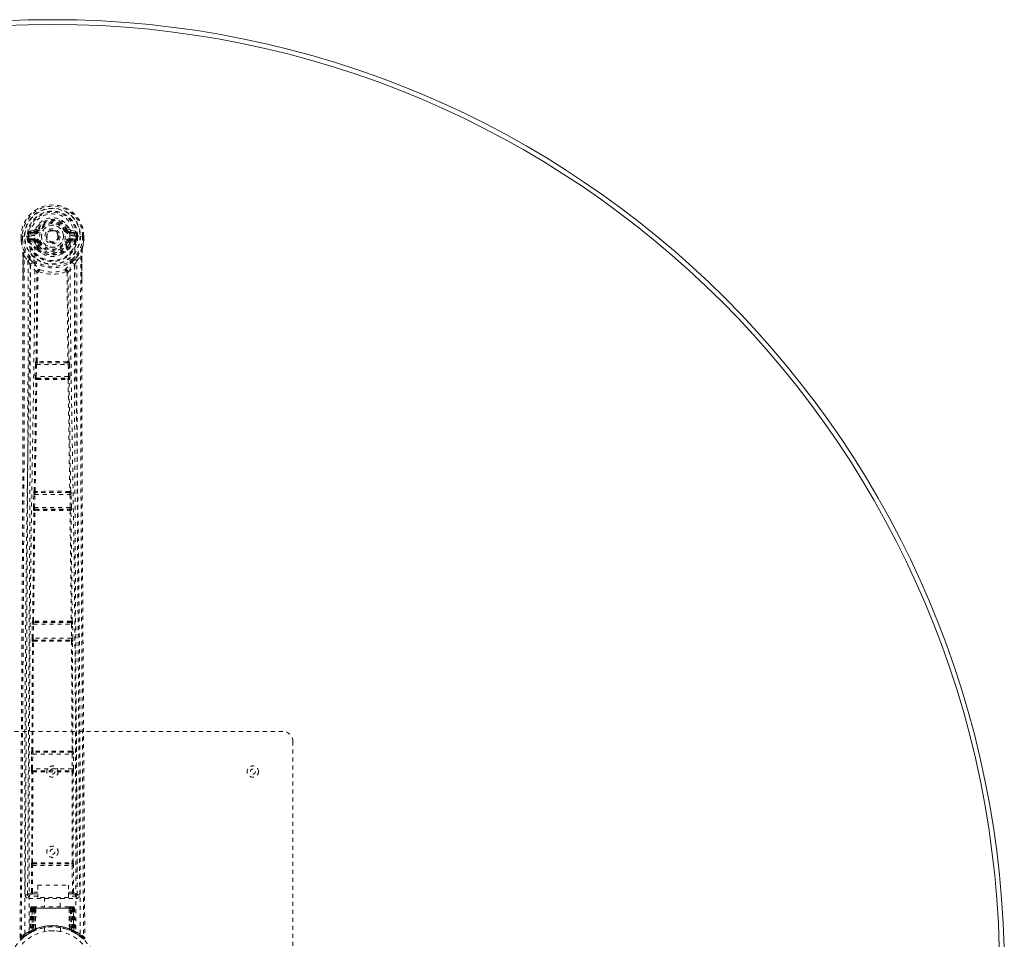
# Model space of a CAD drawing. Header units: inches. Extents: x 39.5 to 87, y 25 to 72.5.
# Tile 6 of 6: x 62.5 to 87, y 49.5 to 72.5. Entities that reach past the tile are written whole.
import ezdxf

# ---------------------------------------------------------------- set-up
doc = ezdxf.new("R2010")
doc.units = ezdxf.units.IN
doc.header["$MEASUREMENT"] = 0
doc.linetypes.add('SLD-Dashed', pattern=[0.075, 0.05, -0.025])
doc.linetypes.add('SLD-Solid', pattern=[0])

msp = doc.modelspace()

# ---------------------------------------------------------------- linework, layer by layer
at = {"color": 7, "linetype": 'SLD-Dashed', "lineweight": 0}
for p, q in [((62.816, 67.213), (62.697, 67.19)), ((62.727, 67.154), (62.844, 67.174)), ((62.727, 67.154), (62.727, 67.124)), ((62.844, 67.154), (62.727, 67.154)), ((62.844, 67.124), (62.727, 67.124)), ((62.844, 67.174), (62.844, 67.154)), ((62.844, 67.124), (62.844, 67.154)), ((62.904, 67.217), (62.926, 67.208)), ((63.429, 67.072), (63.429, 67.063)), ((63.619, 67.208), (63.641, 67.217)), ((63.696, 67.24), (63.641, 67.217)), ((63.641, 67.217), (63.645, 67.211)), ((63.701, 67.174), (63.818, 67.154)), ((63.701, 67.174), (63.701, 67.154)), ((63.818, 67.154), (63.701, 67.154)), ((63.701, 67.124), (63.701, 67.154)), ((63.818, 67.124), (63.701, 67.124)), ((63.848, 67.19), (63.729, 67.213)), ((63.818, 67.124), (63.818, 67.154)), ((62.493, 67.067), (62.494, 66.989)), ((62.497, 67.067), (62.493, 67.067)), ((62.494, 67.067), (62.495, 66.988)), ((62.494, 66.989), (62.494, 66.989)), ((62.495, 66.942), (62.495, 66.938)), ((62.55, 67.067), (62.497, 67.067)), ((62.523, 67.067), (62.523, 66.99)), ((62.573, 67.067), (62.55, 67.067)), ((62.719, 67.067), (62.573, 67.067)), ((62.645, 66.994), (62.644, 67.067)), ((62.674, 66.995), (62.645, 66.993)), ((62.645, 66.993), (62.645, 66.994)), ((62.679, 67.067), (62.674, 67.067)), ((62.674, 67.067), (62.674, 66.996)), ((62.674, 66.995), (62.68, 66.975)), ((62.68, 66.99), (62.679, 67.067)), ((62.68, 66.975), (62.68, 66.99)), ((62.686, 66.953), (62.689, 66.949)), ((62.689, 66.949), (62.698, 66.939)), ((62.814, 66.917), (62.698, 66.939)), ((62.715, 67.002), (62.715, 66.972)), ((62.715, 67.002), (62.844, 67.002)), ((62.844, 66.947), (62.715, 66.972)), ((62.715, 66.972), (62.844, 66.972)), ((62.719, 67.067), (62.719, 67.067)), ((62.844, 67.002), (62.844, 66.972)), ((62.844, 66.947), (62.844, 66.972)), ((62.899, 66.906), (62.887, 66.925)), ((62.926, 66.917), (62.899, 66.906)), ((62.899, 66.906), (62.94, 66.819)), ((63.429, 67.063), (63.428, 67.048)), ((63.606, 66.819), (63.646, 66.906)), ((63.646, 66.906), (63.619, 66.917)), ((63.659, 66.802), (63.703, 66.895)), ((63.701, 67.002), (63.701, 66.972)), ((63.701, 67.002), (63.83, 67.002)), ((63.83, 66.972), (63.701, 66.947)), ((63.701, 66.947), (63.701, 66.972)), ((63.701, 66.972), (63.83, 66.972)), ((63.731, 66.917), (63.847, 66.939)), ((63.826, 67.067), (63.827, 67.067)), ((63.827, 67.067), (63.995, 67.067)), ((63.83, 66.972), (63.83, 67.002)), ((63.857, 66.949), (63.847, 66.939)), ((63.847, 66.939), (63.847, 66.939)), ((63.847, 66.939), (63.847, 66.938)), ((63.857, 66.949), (63.859, 66.953)), ((63.857, 66.949), (63.857, 66.949)), ((63.865, 66.99), (63.866, 67.067)), ((63.871, 66.994), (63.865, 66.975)), ((63.865, 66.975), (63.865, 66.99)), ((63.866, 67.067), (63.871, 67.067)), ((63.866, 67.067), (63.866, 67.067)), ((63.871, 66.994), (63.867, 66.968)), ((63.871, 66.996), (63.871, 67.067)), ((63.901, 66.993), (63.871, 66.995)), ((63.901, 67.067), (63.901, 66.994)), ((63.901, 66.994), (63.901, 66.993)), ((63.995, 67.067), (64.048, 67.067)), ((64.022, 66.99), (64.023, 67.067)), ((64.052, 67.067), (64.048, 67.067)), ((64.05, 66.988), (64.051, 67.067)), ((64.051, 66.942), (64.051, 66.938)), ((64.052, 67.067), (64.052, 66.989)), ((64.052, 66.989), (64.052, 66.989)), ((62.525, 66.765), (62.522, 66.783)), ((62.886, 66.764), (62.886, 66.802)), ((62.903, 66.72), (62.891, 66.74)), ((62.909, 66.805), (62.909, 66.767)), ((63.636, 66.767), (63.636, 66.805)), ((63.654, 66.74), (63.642, 66.72)), ((63.659, 66.764), (63.659, 66.802)), ((62.537, 65.962), (62.536, 66.569)), ((62.566, 66.568), (62.662, 66.453)), ((63.883, 66.453), (63.979, 66.568)), ((64.009, 66.569), (64.009, 65.995)), ((62.865, 63.938), (62.885, 66.158)), ((62.881, 66.175), (62.881, 66.175)), ((62.888, 63.94), (62.908, 66.16)), ((62.908, 66.161), (62.908, 66.16)), ((63.637, 66.16), (63.637, 66.161)), ((63.637, 66.16), (63.657, 63.94)), ((63.68, 63.938), (63.66, 66.158)), ((63.664, 66.175), (63.664, 66.175)), ((62.848, 63.862), (62.849, 63.89)), ((62.861, 63.937), (62.865, 63.938)), ((62.891, 63.906), (62.895, 63.907)), ((63.655, 63.906), (62.891, 63.906)), ((63.65, 63.935), (63.651, 63.935)), ((63.65, 63.907), (63.655, 63.906)), ((63.684, 63.937), (63.68, 63.938)), ((63.697, 63.862), (63.696, 63.89)), ((62.84, 63.567), (62.848, 63.862)), ((62.869, 63.566), (62.877, 63.861)), ((62.877, 63.861), (63.668, 63.861)), ((63.668, 63.861), (63.676, 63.566)), ((63.705, 63.567), (63.697, 63.862)), ((62.859, 63.488), (62.848, 63.492)), ((63.676, 63.566), (62.869, 63.566)), ((62.889, 63.518), (62.878, 63.521)), ((62.878, 63.521), (63.667, 63.521)), ((63.667, 63.521), (63.656, 63.518)), ((63.658, 63.495), (63.658, 63.495)), ((63.686, 63.488), (63.697, 63.492)), ((62.816, 60.703), (62.818, 60.704)), ((63.729, 60.703), (63.727, 60.704)), ((62.799, 60.301), (62.806, 60.628)), ((62.828, 60.3), (62.836, 60.627)), ((62.836, 60.627), (63.709, 60.627)), ((62.846, 60.672), (62.848, 60.673)), ((63.7, 60.672), (62.846, 60.672)), ((63.697, 60.673), (63.7, 60.672)), ((63.709, 60.627), (63.717, 60.3)), ((63.746, 60.301), (63.739, 60.628)), ((62.779, 57.466), (62.811, 60.223)), ((62.801, 57.467), (62.834, 60.224)), ((62.811, 60.223), (62.805, 60.226)), ((63.717, 60.3), (62.828, 60.3)), ((62.841, 60.252), (62.835, 60.255)), ((62.835, 60.255), (63.711, 60.255)), ((63.711, 60.255), (63.704, 60.252)), ((63.711, 60.224), (63.744, 57.467)), ((63.734, 60.223), (63.74, 60.226)), ((63.766, 57.466), (63.734, 60.223)), ((62.764, 57.038), (62.769, 57.39)), ((62.778, 57.465), (62.779, 57.466)), ((62.794, 57.037), (62.799, 57.39)), ((62.799, 57.39), (63.746, 57.39)), ((62.808, 57.435), (62.809, 57.436)), ((63.738, 57.435), (62.808, 57.435)), ((62.813, 57.436), (62.814, 57.436)), ((63.732, 57.436), (63.732, 57.436)), ((63.736, 57.436), (63.738, 57.435)), ((63.746, 57.39), (63.751, 57.037)), ((63.767, 57.465), (63.766, 57.466)), ((63.781, 57.038), (63.776, 57.39)), ((63.751, 57.037), (62.794, 57.037)), ((62.76, 54.225), (62.775, 56.96)), ((62.775, 56.96), (62.77, 56.963)), ((62.782, 54.226), (62.797, 56.962)), ((62.805, 56.99), (62.8, 56.992)), ((62.8, 56.992), (63.745, 56.992)), ((62.809, 56.99), (62.808, 56.99)), ((63.737, 56.99), (63.736, 56.99)), ((63.745, 56.992), (63.74, 56.99)), ((63.748, 56.962), (63.763, 54.226)), ((63.77, 56.96), (63.775, 56.963)), ((63.785, 54.225), (63.77, 56.96)), ((57.523, 54.714), (69.023, 54.714)), ((69.273, 54.464), (69.273, 42.964)), ((62.748, 53.778), (62.75, 54.149)), ((62.758, 54.224), (62.76, 54.225)), ((62.777, 53.778), (62.78, 54.149)), ((62.78, 54.149), (63.765, 54.149)), ((62.788, 54.194), (62.79, 54.195)), ((63.757, 54.194), (62.788, 54.194)), ((62.794, 54.195), (62.794, 54.195)), ((63.751, 54.195), (63.751, 54.195)), ((63.755, 54.195), (63.757, 54.194)), ((63.765, 54.149), (63.768, 53.778)), ((63.787, 54.224), (63.785, 54.225)), ((63.797, 53.778), (63.795, 54.149)), ((62.759, 53.702), (62.755, 53.704)), ((62.757, 51.445), (62.759, 53.702)), ((63.768, 53.778), (62.777, 53.778)), ((62.778, 51.446), (62.78, 53.703)), ((62.788, 53.731), (62.784, 53.733)), ((62.784, 53.733), (63.761, 53.733)), ((62.792, 53.731), (62.792, 53.731)), ((63.753, 53.731), (63.753, 53.731)), ((63.761, 53.733), (63.757, 53.731)), ((63.765, 53.703), (63.767, 51.446)), ((63.787, 53.702), (63.79, 53.704)), ((63.788, 51.445), (63.787, 53.702)), ((62.746, 50.71), (62.748, 51.37)), ((62.756, 51.445), (62.757, 51.445)), ((62.776, 50.71), (62.777, 51.37)), ((62.777, 51.37), (63.768, 51.37)), ((62.785, 51.415), (62.786, 51.415)), ((62.785, 51.415), (63.76, 51.415)), ((63.759, 51.415), (63.76, 51.415)), ((63.768, 51.37), (63.769, 50.71)), ((63.789, 51.445), (63.788, 51.445)), ((63.799, 50.71), (63.797, 51.37)), ((62.905, 50.885), (63.674, 50.885)), ((62.905, 50.571), (62.905, 50.885)), ((63.674, 50.885), (63.674, 50.571)), ((62.592, 50.638), (62.652, 50.638)), ((62.652, 50.642), (62.652, 50.64)), ((62.652, 50.638), (62.654, 50.627)), ((62.653, 50.637), (62.654, 50.627)), ((62.774, 50.665), (62.905, 50.665)), ((62.905, 50.71), (62.776, 50.71)), ((63.674, 50.71), (63.769, 50.71)), ((63.674, 50.665), (63.771, 50.665)), ((63.891, 50.627), (63.893, 50.638)), ((63.891, 50.627), (63.892, 50.637)), ((63.893, 50.64), (63.893, 50.642)), ((63.893, 50.638), (63.953, 50.638)), ((62.682, 50.608), (62.682, 50.548)), ((62.905, 50.608), (62.682, 50.608)), ((62.682, 50.548), (63.863, 50.548)), ((63.674, 50.571), (62.905, 50.571)), ((63.078, 50.571), (63.078, 50.339)), ((63.468, 50.339), (63.468, 50.571)), ((63.863, 50.608), (63.674, 50.608)), ((63.863, 50.548), (63.863, 50.608)), ((62.726, 50.31), (62.705, 49.704)), ((62.739, 50.31), (62.718, 49.712)), ((62.739, 50.31), (62.726, 50.31)), ((62.726, 50.31), (62.765, 50.31)), ((62.758, 50.313), (62.737, 49.719)), ((62.758, 50.31), (62.737, 49.723)), ((62.824, 50.31), (62.758, 50.31)), ((62.764, 49.752), (62.765, 50.31)), ((62.765, 50.31), (63.78, 50.31)), ((62.779, 50.339), (62.769, 50.339)), ((62.778, 50.31), (62.778, 49.759)), ((63.767, 50.31), (62.778, 50.31)), ((62.842, 50.339), (62.787, 50.339)), ((62.797, 50.31), (62.796, 49.767)), ((62.797, 50.31), (63.748, 50.31)), ((62.805, 49.758), (62.824, 50.31)), ((62.826, 50.31), (62.807, 49.759)), ((62.824, 50.31), (62.826, 50.31)), ((62.848, 49.785), (62.853, 50.31)), ((62.856, 50.31), (62.851, 49.788)), ((62.856, 50.31), (62.853, 50.31)), ((62.863, 50.339), (62.856, 50.339)), ((63.689, 50.31), (62.856, 50.31)), ((63.682, 50.339), (62.863, 50.339)), ((63.69, 50.339), (63.683, 50.339)), ((63.694, 49.788), (63.689, 50.31)), ((63.692, 50.31), (63.689, 50.31)), ((63.692, 50.31), (63.697, 49.785)), ((63.758, 50.339), (63.703, 50.339)), ((63.738, 49.759), (63.719, 50.31)), ((63.719, 50.31), (63.721, 50.31)), ((63.721, 50.31), (63.74, 49.758)), ((63.788, 50.31), (63.721, 50.31)), ((63.748, 50.339), (63.755, 50.339)), ((63.749, 49.767), (63.748, 50.31)), ((63.776, 50.339), (63.766, 50.339)), ((63.767, 50.31), (63.767, 49.759)), ((63.767, 50.31), (63.806, 50.31)), ((63.78, 50.31), (63.781, 49.752)), ((63.808, 49.719), (63.787, 50.313)), ((63.788, 50.31), (63.808, 49.723)), ((63.806, 50.31), (63.827, 49.712)), ((63.819, 50.31), (63.806, 50.31)), ((63.819, 50.31), (63.841, 49.704)), ((62.619, 49.632), (62.516, 49.549)), ((62.604, 49.622), (62.623, 49.637)), ((62.729, 49.7), (62.626, 49.637)), ((62.69, 49.679), (62.703, 49.687)), ((62.705, 49.704), (62.718, 49.712)), ((62.722, 49.697), (62.788, 49.732)), ((62.737, 49.723), (62.805, 49.758)), ((62.777, 49.726), (62.764, 49.752)), ((62.788, 49.732), (62.79, 49.732)), ((62.792, 49.733), (62.79, 49.733)), ((62.808, 49.741), (62.796, 49.767)), ((62.807, 49.759), (62.805, 49.758)), ((62.837, 49.752), (62.807, 49.738)), ((62.848, 49.785), (62.851, 49.788)), ((63.073, 49.821), (63.073, 49.724)), ((63.473, 49.724), (63.473, 49.821)), ((63.69, 49.761), (63.696, 49.759)), ((63.694, 49.788), (63.697, 49.785)), ((63.749, 49.767), (63.737, 49.741)), ((63.74, 49.758), (63.738, 49.759)), ((63.74, 49.758), (63.808, 49.723)), ((63.753, 49.733), (63.755, 49.733)), ((63.755, 49.732), (63.757, 49.732)), ((63.757, 49.732), (63.823, 49.697)), ((63.766, 49.727), (63.768, 49.726)), ((63.827, 49.712), (63.841, 49.704)), ((63.836, 49.691), (63.849, 49.683)), ((63.842, 49.687), (63.855, 49.679)), ((62.466, 49.572), (62.495, 49.571))]:
    msp.add_line(p, q, dxfattribs=at)
at = {"color": 7, "linetype": 'SLD-Dashed', "lineweight": 0, "flags": 128}
for points in [[(63.71, 67.084), (63.703, 67.164), (63.678, 67.241), (63.637, 67.312), (63.582, 67.373), (63.515, 67.422), (63.439, 67.459), (63.357, 67.481), (63.273, 67.488), (63.188, 67.481), (63.106, 67.459), (63.03, 67.422), (62.963, 67.373), (62.908, 67.312), (62.867, 67.241), (62.842, 67.164), (62.836, 67.084)], [(62.727, 67.124), (62.704, 67.128), (62.684, 67.141)], [(62.693, 49.721), (62.691, 52.159), (62.696, 54.595), (62.711, 57.03), (62.739, 59.462), (62.768, 61.372), (62.8, 63.279), (62.826, 65.183), (62.836, 67.084)], [(62.953, 67.196), (62.948, 67.199), (62.943, 67.201), (62.938, 67.203), (62.934, 67.205), (62.931, 67.206), (62.928, 67.207), (62.927, 67.208), (62.926, 67.208)], [(63.592, 67.196), (63.597, 67.199), (63.602, 67.201), (63.607, 67.203), (63.611, 67.205), (63.614, 67.206), (63.617, 67.207), (63.619, 67.208), (63.619, 67.208)], [(63.71, 67.084), (63.719, 65.149), (63.746, 63.21), (63.778, 61.268), (63.808, 59.323), (63.831, 57.377), (63.849, 54.827), (63.854, 52.275), (63.852, 49.721)], [(63.861, 67.141), (63.841, 67.128), (63.818, 67.124)], [(62.493, 67.067), (62.493, 67.067), (62.494, 67.067), (62.496, 67.067), (62.5, 67.067), (62.504, 67.067), (62.51, 67.067), (62.516, 67.067), (62.523, 67.067)], [(62.523, 66.99), (62.517, 66.989), (62.511, 66.989), (62.505, 66.989), (62.5, 66.989), (62.497, 66.989), (62.494, 66.989), (62.493, 66.989), (62.494, 66.989)], [(62.523, 66.989), (62.522, 66.985), (62.513, 66.973), (62.512, 66.969), (62.511, 66.964), (62.51, 66.959), (62.509, 66.958), (62.508, 66.956), (62.504, 66.955), (62.501, 66.954), (62.5, 66.953), (62.499, 66.952), (62.498, 66.948), (62.497, 66.939), (62.497, 66.937), (62.496, 66.937), (62.495, 66.937), (62.495, 66.938)], [(62.495, 66.942), (62.507, 66.854), (62.522, 66.783)], [(62.495, 66.938), (62.508, 66.846), (62.524, 66.772)], [(62.584, 49.666), (62.582, 52.108), (62.586, 54.55), (62.6, 56.99), (62.626, 59.429), (62.653, 61.342), (62.683, 63.254), (62.709, 65.162), (62.719, 67.067)], [(62.674, 66.994), (62.674, 66.995), (62.674, 66.995)], [(62.68, 66.99), (62.696, 66.999), (62.715, 67.002)], [(62.842, 66.895), (62.828, 66.912), (62.814, 66.917)], [(62.886, 66.802), (62.863, 66.844), (62.842, 66.895)], [(62.953, 66.929), (62.948, 66.926), (62.943, 66.924), (62.938, 66.922), (62.934, 66.921), (62.931, 66.919), (62.928, 66.918), (62.927, 66.917), (62.926, 66.917)], [(63.592, 66.929), (63.597, 66.926), (63.602, 66.924), (63.607, 66.922), (63.611, 66.921), (63.614, 66.919), (63.617, 66.918), (63.619, 66.917), (63.619, 66.917)], [(63.703, 66.895), (63.717, 66.912), (63.731, 66.917)], [(63.961, 49.666), (63.963, 52.108), (63.959, 54.55), (63.945, 56.991), (63.919, 59.429), (63.892, 61.342), (63.862, 63.254), (63.836, 65.162), (63.826, 67.067)], [(63.83, 67.002), (63.849, 66.999), (63.865, 66.99)], [(63.871, 66.995), (63.871, 66.995), (63.871, 66.994)], [(64.021, 66.772), (64.037, 66.846), (64.05, 66.938)], [(64.022, 66.99), (64.028, 66.989), (64.034, 66.989), (64.04, 66.989), (64.045, 66.989), (64.048, 66.989), (64.051, 66.989), (64.052, 66.989), (64.052, 66.989)], [(64.05, 66.938), (64.05, 66.937), (64.049, 66.936), (64.048, 66.937), (64.048, 66.938), (64.047, 66.947), (64.046, 66.951), (64.045, 66.952), (64.044, 66.953), (64.04, 66.954), (64.039, 66.955), (64.037, 66.956), (64.036, 66.958), (64.035, 66.965), (64.034, 66.969), (64.032, 66.973), (64.026, 66.981), (64.023, 66.985), (64.022, 66.989)], [(64.023, 67.067), (64.029, 67.067), (64.035, 67.067), (64.041, 67.067), (64.045, 67.067), (64.049, 67.067), (64.051, 67.067), (64.052, 67.067), (64.052, 67.067)], [(64.051, 66.942), (64.038, 66.854), (64.023, 66.783)], [(62.522, 66.783), (62.522, 66.777), (62.524, 66.772)], [(62.705, 66.494), (62.604, 66.617), (62.524, 66.772)], [(62.891, 66.74), (62.89, 66.74), (62.886, 66.764)], [(62.903, 66.72), (62.98, 66.654), (63.034, 66.625)], [(63.512, 66.625), (63.565, 66.654), (63.642, 66.72)], [(63.659, 66.764), (63.655, 66.74), (63.654, 66.74)], [(64.021, 66.772), (63.941, 66.617), (63.84, 66.494)], [(64.017, 66.739), (64.012, 66.685), (64.009, 66.569)], [(64.023, 66.783), (64.019, 66.763), (64.017, 66.739)], [(64.021, 66.772), (64.023, 66.777), (64.023, 66.783)], [(62.495, 49.571), (62.501, 50.507), (62.507, 51.479), (62.513, 52.487), (62.518, 53.256), (62.519, 53.358), (62.519, 53.461), (62.52, 53.563), (62.521, 53.667), (62.521, 53.77), (62.522, 53.894), (62.524, 54.261), (62.526, 54.596), (62.528, 54.9), (62.53, 55.171), (62.533, 55.679), (62.536, 56.123), (62.54, 56.781), (62.543, 57.38), (62.546, 57.922), (62.55, 58.53), (62.553, 59.15), (62.559, 60.348), (62.564, 61.624), (62.568, 62.856), (62.57, 64.097), (62.569, 65.347), (62.566, 66.568)], [(62.536, 66.569), (62.536, 66.569), (62.537, 66.569), (62.54, 66.569), (62.543, 66.569), (62.548, 66.569), (62.553, 66.568), (62.559, 66.568), (62.566, 66.568)], [(62.538, 66.569), (62.539, 66.291), (62.54, 66.051), (62.54, 65.961)], [(62.662, 66.453), (62.664, 65.695), (62.664, 64.901), (62.663, 64.071), (62.662, 63.204), (62.659, 62.353), (62.656, 61.636), (62.653, 60.95), (62.65, 60.215), (62.646, 59.429), (62.644, 59.187), (62.643, 58.942), (62.641, 58.692), (62.64, 58.474), (62.639, 58.297), (62.638, 58.112), (62.637, 57.918), (62.636, 57.715), (62.633, 57.306), (62.63, 56.865), (62.627, 56.394), (62.627, 56.301), (62.627, 56.278), (62.627, 56.261), (62.627, 56.238), (62.626, 56.208), (62.626, 56.173), (62.626, 56.131), (62.625, 55.985), (62.624, 55.791), (62.622, 55.591), (62.621, 55.356), (62.619, 55.088), (62.619, 54.974), (62.618, 54.854), (62.617, 54.729), (62.616, 54.599), (62.616, 54.516), (62.615, 54.436), (62.61, 53.601), (62.605, 52.797), (62.6, 52.035), (62.596, 51.315), (62.592, 50.638)], [(62.722, 66.342), (62.719, 62.416), (62.7, 58.491), (62.676, 54.564), (62.652, 50.638)], [(62.881, 66.175), (62.796, 66.254), (62.722, 66.342)], [(62.8, 66.406), (62.809, 66.397), (62.815, 66.391)], [(63.664, 66.175), (63.749, 66.254), (63.823, 66.342)], [(63.745, 66.406), (63.736, 66.397), (63.73, 66.391)], [(63.893, 50.638), (63.869, 54.564), (63.845, 58.491), (63.826, 62.416), (63.823, 66.342)], [(63.953, 50.638), (63.949, 51.25), (63.946, 51.896), (63.941, 52.578), (63.937, 53.296), (63.932, 54.038), (63.932, 54.138), (63.931, 54.238), (63.93, 54.339), (63.93, 54.44), (63.929, 54.542), (63.928, 54.671), (63.926, 55.056), (63.924, 55.399), (63.922, 55.699), (63.92, 55.957), (63.919, 56.099), (63.919, 56.225), (63.918, 56.332), (63.917, 56.423), (63.917, 56.497), (63.917, 56.553), (63.916, 56.684), (63.915, 56.859), (63.911, 57.381), (63.909, 57.862), (63.907, 58.093), (63.906, 58.312), (63.905, 58.521), (63.903, 58.781), (63.902, 59.043), (63.9, 59.299), (63.899, 59.548), (63.893, 60.667), (63.888, 61.857), (63.884, 62.997), (63.882, 64.152), (63.881, 65.315), (63.883, 66.453)], [(63.979, 66.568), (63.975, 65.233), (63.975, 63.879), (63.978, 62.501), (63.982, 61.175), (63.988, 59.809), (63.996, 58.443), (64.003, 57.142), (64.01, 55.988), (64.015, 55.183), (64.023, 53.858), (64.03, 52.715), (64.037, 51.625), (64.043, 50.577), (64.05, 49.571)], [(64.009, 66.569), (64.009, 66.569), (64.008, 66.569), (64.005, 66.569), (64.002, 66.569), (63.998, 66.569), (63.992, 66.568), (63.986, 66.568), (63.979, 66.568)], [(64.005, 65.995), (64.006, 66.238), (64.007, 66.569)], [(62.928, 66.181), (62.924, 66.191), (62.918, 66.198), (62.91, 66.203), (62.902, 66.203), (62.894, 66.201), (62.888, 66.195), (62.883, 66.186), (62.881, 66.175)], [(63.664, 66.175), (63.662, 66.186), (63.657, 66.195), (63.651, 66.201), (63.643, 66.203), (63.635, 66.203), (63.628, 66.198), (63.621, 66.191), (63.617, 66.181)], [(62.466, 49.572), (62.492, 53.821), (62.517, 58.071), (62.537, 62.32), (62.537, 65.962)], [(64.009, 65.995), (64.008, 62.32), (64.028, 58.071), (64.054, 53.821), (64.08, 49.572)], [(62.888, 63.94), (62.882, 63.937), (62.878, 63.932), (62.875, 63.926), (62.875, 63.92), (62.877, 63.915), (62.882, 63.911), (62.888, 63.908), (62.895, 63.907)], [(62.888, 63.94), (62.891, 63.937), (62.893, 63.935), (62.894, 63.935), (62.895, 63.935)], [(63.65, 63.907), (63.657, 63.908), (63.663, 63.911), (63.668, 63.915), (63.67, 63.92), (63.67, 63.926), (63.667, 63.932), (63.663, 63.937), (63.657, 63.94)], [(63.651, 63.935), (63.652, 63.935), (63.653, 63.936), (63.654, 63.937), (63.657, 63.94)], [(62.848, 63.862), (62.851, 63.862), (62.858, 63.861), (62.867, 63.861), (62.877, 63.861)], [(63.668, 63.861), (63.678, 63.861), (63.687, 63.861), (63.694, 63.862), (63.697, 63.862)], [(62.818, 60.704), (62.839, 62.097), (62.859, 63.488)], [(62.84, 63.567), (62.841, 63.567), (62.843, 63.567), (62.846, 63.567), (62.85, 63.567), (62.854, 63.567), (62.859, 63.567), (62.864, 63.566), (62.869, 63.566)], [(62.841, 60.706), (62.862, 62.099), (62.882, 63.491)], [(62.889, 63.518), (62.883, 63.517), (62.877, 63.515), (62.873, 63.511), (62.871, 63.507), (62.871, 63.502), (62.873, 63.498), (62.877, 63.494), (62.882, 63.491)], [(62.887, 63.495), (62.887, 63.495), (62.886, 63.494), (62.884, 63.494), (62.882, 63.491)], [(63.663, 63.491), (63.668, 63.494), (63.672, 63.498), (63.674, 63.502), (63.674, 63.507), (63.672, 63.511), (63.668, 63.515), (63.662, 63.517), (63.656, 63.518)], [(63.663, 63.491), (63.683, 62.099), (63.704, 60.706)], [(63.676, 63.566), (63.681, 63.566), (63.686, 63.567), (63.691, 63.567), (63.695, 63.567), (63.699, 63.567), (63.702, 63.567), (63.704, 63.567), (63.705, 63.567)], [(63.727, 60.704), (63.706, 62.097), (63.686, 63.488)], [(62.841, 60.706), (62.834, 60.702), (62.83, 60.697), (62.828, 60.692), (62.828, 60.686), (62.83, 60.681), (62.835, 60.677), (62.841, 60.674), (62.848, 60.673)], [(63.697, 60.673), (63.704, 60.674), (63.71, 60.677), (63.715, 60.681), (63.717, 60.686), (63.717, 60.692), (63.715, 60.697), (63.711, 60.702), (63.704, 60.706)], [(63.698, 60.701), (63.7, 60.701), (63.701, 60.701), (63.702, 60.702), (63.704, 60.706)], [(62.806, 60.628), (62.809, 60.628), (62.816, 60.628), (62.825, 60.627), (62.836, 60.627)], [(62.807, 60.647), (62.807, 60.642), (62.808, 60.628)], [(63.709, 60.627), (63.72, 60.627), (63.729, 60.628), (63.736, 60.628), (63.739, 60.628)], [(63.737, 60.628), (63.738, 60.642), (63.738, 60.647)], [(62.799, 60.301), (62.8, 60.301), (62.802, 60.3), (62.805, 60.3), (62.808, 60.3), (62.813, 60.3), (62.818, 60.3), (62.823, 60.3), (62.828, 60.3)], [(62.841, 60.252), (62.835, 60.251), (62.829, 60.249), (62.825, 60.245), (62.823, 60.241), (62.823, 60.236), (62.825, 60.232), (62.828, 60.227), (62.834, 60.224)], [(62.839, 60.229), (62.838, 60.229), (62.837, 60.228), (62.836, 60.227), (62.834, 60.224)], [(63.711, 60.224), (63.717, 60.227), (63.721, 60.232), (63.722, 60.236), (63.722, 60.241), (63.72, 60.245), (63.716, 60.249), (63.71, 60.251), (63.704, 60.252)], [(63.717, 60.3), (63.722, 60.3), (63.727, 60.3), (63.732, 60.3), (63.737, 60.3), (63.74, 60.3), (63.743, 60.3), (63.745, 60.301), (63.746, 60.301)], [(62.769, 57.39), (62.772, 57.39), (62.779, 57.39), (62.789, 57.39), (62.799, 57.39)], [(62.77, 57.409), (62.77, 57.404), (62.772, 57.39)], [(62.801, 57.467), (62.795, 57.464), (62.791, 57.459), (62.789, 57.454), (62.789, 57.448), (62.792, 57.443), (62.796, 57.439), (62.802, 57.436), (62.809, 57.436)], [(62.801, 57.467), (62.804, 57.464), (62.805, 57.463), (62.806, 57.462), (62.807, 57.462)], [(63.736, 57.436), (63.743, 57.436), (63.749, 57.439), (63.754, 57.443), (63.756, 57.448), (63.756, 57.454), (63.754, 57.459), (63.75, 57.464), (63.744, 57.467)], [(63.738, 57.462), (63.739, 57.462), (63.74, 57.463), (63.742, 57.464), (63.744, 57.467)], [(63.746, 57.39), (63.756, 57.39), (63.766, 57.39), (63.773, 57.39), (63.776, 57.39)], [(63.773, 57.39), (63.775, 57.404), (63.775, 57.409)], [(62.764, 57.038), (62.765, 57.038), (62.767, 57.038), (62.77, 57.038), (62.774, 57.038), (62.778, 57.037), (62.783, 57.037), (62.789, 57.037), (62.794, 57.037)], [(63.751, 57.037), (63.756, 57.037), (63.762, 57.037), (63.767, 57.037), (63.771, 57.038), (63.775, 57.038), (63.778, 57.038), (63.78, 57.038), (63.781, 57.038)], [(62.805, 56.99), (62.798, 56.989), (62.793, 56.987), (62.788, 56.983), (62.786, 56.979), (62.786, 56.974), (62.788, 56.969), (62.791, 56.965), (62.797, 56.962)], [(62.802, 56.966), (62.801, 56.966), (62.8, 56.966), (62.799, 56.965), (62.797, 56.962)], [(63.748, 56.962), (63.754, 56.965), (63.757, 56.969), (63.759, 56.974), (63.759, 56.979), (63.757, 56.983), (63.752, 56.987), (63.747, 56.989), (63.74, 56.99)], [(63.748, 56.962), (63.746, 56.965), (63.745, 56.966), (63.744, 56.966), (63.743, 56.966)], [(63.89, 51.208), (63.887, 51.651), (63.884, 52.222), (63.88, 52.754), (63.877, 53.246), (63.875, 53.692), (63.872, 54.1), (63.87, 54.47), (63.868, 54.802), (63.865, 55.257), (63.863, 55.554)], [(62.75, 54.149), (62.753, 54.149), (62.76, 54.149), (62.77, 54.149), (62.78, 54.149)], [(62.751, 54.165), (62.751, 54.161), (62.753, 54.149)], [(62.782, 54.226), (62.776, 54.222), (62.772, 54.218), (62.77, 54.212), (62.77, 54.207), (62.773, 54.202), (62.777, 54.198), (62.783, 54.195), (62.79, 54.195)], [(62.782, 54.226), (62.784, 54.222), (62.786, 54.221), (62.786, 54.221), (62.787, 54.221)], [(63.755, 54.195), (63.762, 54.195), (63.768, 54.198), (63.773, 54.202), (63.775, 54.207), (63.775, 54.212), (63.773, 54.218), (63.769, 54.222), (63.763, 54.226)], [(63.758, 54.221), (63.759, 54.221), (63.76, 54.221), (63.761, 54.222), (63.763, 54.226)], [(63.765, 54.149), (63.775, 54.149), (63.785, 54.149), (63.792, 54.149), (63.795, 54.149)], [(63.792, 54.149), (63.794, 54.161), (63.794, 54.165)], [(62.748, 53.778), (62.749, 53.778), (62.751, 53.778), (62.754, 53.778), (62.757, 53.778), (62.762, 53.778), (62.767, 53.778), (62.772, 53.778), (62.777, 53.778)], [(62.788, 53.731), (62.782, 53.731), (62.776, 53.728), (62.772, 53.725), (62.77, 53.72), (62.769, 53.715), (62.771, 53.71), (62.775, 53.706), (62.78, 53.703)], [(62.786, 53.707), (62.785, 53.707), (62.784, 53.707), (62.782, 53.706), (62.78, 53.703)], [(63.765, 53.703), (63.77, 53.706), (63.774, 53.71), (63.776, 53.715), (63.775, 53.72), (63.773, 53.725), (63.769, 53.728), (63.763, 53.731), (63.757, 53.731)], [(63.765, 53.703), (63.763, 53.706), (63.761, 53.707), (63.76, 53.707), (63.759, 53.707)], [(63.768, 53.778), (63.773, 53.778), (63.778, 53.778), (63.783, 53.778), (63.788, 53.778), (63.791, 53.778), (63.794, 53.778), (63.796, 53.778), (63.797, 53.778)], [(62.748, 51.37), (62.749, 51.37), (62.751, 51.37), (62.754, 51.37), (62.757, 51.37), (62.762, 51.37), (62.767, 51.37), (62.772, 51.37), (62.777, 51.37)], [(62.778, 51.446), (62.773, 51.442), (62.769, 51.438), (62.767, 51.432), (62.767, 51.427), (62.769, 51.422), (62.774, 51.419), (62.779, 51.416), (62.786, 51.415)], [(62.778, 51.446), (62.781, 51.442), (62.782, 51.441), (62.783, 51.441), (62.784, 51.441)], [(62.784, 51.441), (63.026, 51.441), (63.273, 51.441), (63.519, 51.441), (63.761, 51.441)], [(62.791, 51.415), (62.908, 51.415), (63.027, 51.415), (63.146, 51.415), (63.266, 51.415), (63.376, 51.415), (63.486, 51.415), (63.591, 51.415), (63.673, 51.415), (63.755, 51.415)], [(63.759, 51.415), (63.766, 51.416), (63.771, 51.419), (63.776, 51.422), (63.778, 51.427), (63.778, 51.433), (63.776, 51.438), (63.772, 51.442), (63.767, 51.446)], [(63.768, 51.37), (63.778, 51.37), (63.788, 51.37), (63.794, 51.37), (63.797, 51.37)], [(62.652, 50.638), (62.675, 50.667), (62.744, 50.695)], [(62.682, 50.608), (62.705, 50.636), (62.774, 50.665)], [(62.746, 50.71), (62.749, 50.71), (62.756, 50.71), (62.765, 50.71), (62.776, 50.71)], [(63.799, 50.71), (63.796, 50.71), (63.789, 50.71), (63.78, 50.71), (63.769, 50.71)], [(63.771, 50.665), (63.84, 50.636), (63.863, 50.608)], [(63.893, 50.638), (63.87, 50.667), (63.801, 50.695)], [(62.778, 50.31), (62.764, 50.31), (62.751, 50.31), (62.743, 50.31), (62.739, 50.31)], [(62.758, 50.31), (62.758, 50.31), (62.76, 50.31), (62.763, 50.31), (62.768, 50.31), (62.774, 50.31), (62.781, 50.31), (62.789, 50.31), (62.797, 50.31)], [(62.853, 50.31), (62.843, 50.31), (62.835, 50.31), (62.829, 50.31), (62.826, 50.31)], [(62.853, 50.31), (62.853, 50.315), (62.854, 50.321), (62.855, 50.326), (62.856, 50.33), (62.857, 50.334), (62.859, 50.336), (62.861, 50.338), (62.863, 50.339)], [(63.683, 50.339), (63.686, 50.337), (63.689, 50.33), (63.691, 50.32), (63.692, 50.31)], [(63.719, 50.31), (63.716, 50.31), (63.711, 50.31), (63.702, 50.31), (63.692, 50.31)], [(63.748, 50.31), (63.756, 50.31), (63.764, 50.31), (63.771, 50.31), (63.777, 50.31), (63.782, 50.31), (63.785, 50.31), (63.787, 50.31), (63.788, 50.31)], [(63.78, 50.31), (63.795, 50.31), (63.808, 50.31), (63.813, 50.31), (63.817, 50.31), (63.819, 50.31)], [(62.76, 49.718), (62.769, 49.723), (62.776, 49.728)], [(62.85, 49.759), (62.851, 49.76), (62.852, 49.762), (62.852, 49.764), (62.852, 49.767), (62.851, 49.771), (62.851, 49.776), (62.849, 49.781), (62.848, 49.785)], [(63.073, 49.821), (63.084, 49.823), (63.095, 49.824)], [(63.551, 49.805), (63.539, 49.809), (63.527, 49.811)], [(63.696, 49.759), (63.694, 49.76), (63.694, 49.762), (63.693, 49.764), (63.693, 49.767), (63.694, 49.771), (63.695, 49.776), (63.696, 49.781), (63.697, 49.785)], [(64.029, 49.549), (63.864, 49.674), (63.697, 49.756)], [(63.855, 49.679), (63.854, 49.68), (63.853, 49.68)], [(64.031, 49.552), (64.038, 49.548), (64.046, 49.545), (64.054, 49.545), (64.062, 49.546), (64.069, 49.55), (64.075, 49.555), (64.078, 49.562), (64.079, 49.569)], [(64.08, 49.572), (64.079, 49.572), (64.077, 49.572), (64.071, 49.571), (64.061, 49.572), (64.055, 49.572), (64.05, 49.571)]]:
    msp.add_lwpolyline(points, dxfattribs=at)
at = {"color": 7, "linetype": 'SLD-Solid', "lineweight": 15}
for radius in [23.75, 23.632, 23.632]:
    msp.add_circle((63.273, 48.714), radius, dxfattribs=at)
at = {"color": 7, "linetype": 'SLD-Dashed', "lineweight": 0}
for centre, radius in [((63.273, 67.063), 0.7), ((63.273, 67.063), 0.69), ((63.273, 67.063), 0.623), ((63.273, 67.063), 0.32), ((63.273, 67.063), 0.275), ((63.273, 67.063), 0.188), ((63.273, 67.063), 0.156), ((63.273, 67.063), 0.142), ((63.273, 67.063), 0.14), ((63.273, 67.063), 0.138), ((63.273, 53.714), 0.141), ((68.273, 53.714), 0.141), ((63.273, 53.714), 0.0625), ((68.273, 53.714), 0.0625), ((63.273, 51.714), 0.141), ((63.273, 51.714), 0.0625), ((63.273, 48.714), 1.125), ((63.273, 48.714), 1.03)]:
    msp.add_circle(centre, radius, dxfattribs=at)
for centre, radius, start, end in [((63.273, 67.063), 0.78, 0, 179.6863), ((63.273, 67.063), 0.78, 0.3208, 179.6784), ((63.273, 67.063), 0.75, 0.321, 179.679), ((63.273, 67.063), 0.629, 0.4095, 179.5861), ((63.273, 67.063), 0.599, 0.4095, 179.5861), ((63.273, 67.067), 0.554, 0.0503, 179.9569), ((63.273, 67.063), 0.459, 22.774, 157.226), ((63.273, 67.063), 0.4, 22.774, 157.226), ((63.273, 67.063), 0.376, 22.774, 157.226), ((63.273, 67.063), 0.346, 22.7739, 157.2261), ((63.273, 67.063), 0.275, 0.0001, 179.9999), ((63.273, 67.063), 0.593, 172.3909, 179.5868), ((62.888, 67.114), 0.206, 158.3433, 172.3385), ((62.726, 67.183), 0.0299, 167.8911, 271.9528), ((62.833, 66.696), 0.389, 89.6796, 107.1672), ((62.845, 67.204), 0.0301, 162.382, 268.5425), ((62.807, 67.258), 0.0456, 281.3994, 337.4246), ((62.838, 67.245), 0.0714, 274.7353, 337.151), ((62.844, 67.243), 0.089, 270, 337.226), ((62.844, 67.243), 0.119, 270.0003, 337.2254), ((60.871, 62.452), 5.18, 66.8974, 67.5536), ((63.701, 67.243), 0.119, 202.7746, 269.9997), ((63.701, 67.243), 0.089, 202.774, 270), ((63.707, 67.245), 0.0716, 208.9494, 265.1667), ((63.738, 67.258), 0.0457, 202.661, 258.515), ((63.701, 67.204), 0.0301, 271.4525, 17.6228), ((63.716, 66.726), 0.358, 72.1164, 91.0936), ((63.819, 67.183), 0.0299, 268.0474, 12.1087), ((63.657, 67.114), 0.206, 7.6605, 21.657), ((63.273, 67.063), 0.593, 0.4056, 7.6091), ((63.318, 66.984), 0.825, 179.6547, 182.9137), ((62.928, 66.977), 0.435, 178.3325, 185.6172), ((63.273, 67.063), 0.788, 189.1184, 350.8816), ((63.273, 67.063), 0.753, 185.5814, 354.4205), ((63.273, 67.063), 0.632, 186.2981, 353.7019), ((63.273, 67.063), 0.602, 186.4998, 349.3934), ((62.754, 66.982), 0.0747, 185.4425, 203.3676), ((62.714, 66.941), 0.0305, 89.0093, 157.7989), ((63.136, 67.153), 0.491, 204.671, 241.722), ((63.075, 67.155), 0.435, 209.8477, 244.1932), ((62.844, 66.917), 0.0299, 91.0989, 179.1176), ((62.872, 66.889), 0.031, 31.7503, 170.0622), ((62.844, 66.883), 0.119, 22.7727, 90.0015), ((62.844, 66.883), 0.089, 22.774, 90), ((62.843, 66.893), 0.0542, 36.2195, 89.3857), ((62.917, 66.799), 0.0305, 40.9386, 174.044), ((63.273, 67.063), 0.376, 202.774, 337.226), ((63.273, 67.063), 0.346, 202.774, 337.226), ((63.273, 67.063), 0.275, 180, 0), ((63.273, 67.063), 0.156, 245.0098, 290.1679), ((63.701, 66.883), 0.119, 89.9985, 157.2273), ((63.629, 66.799), 0.0305, 5.9523, 139.0164), ((63.701, 66.883), 0.089, 90, 157.226), ((63.416, 67.147), 0.483, 297.9631, 335.8053), ((63.707, 66.882), 0.0647, 94.7255, 158.8794), ((63.673, 66.889), 0.031, 9.9989, 148.1919), ((63.47, 67.155), 0.434, 295.8001, 330.152), ((63.701, 66.917), 0.0299, 0.8838, 88.8996), ((63.831, 66.941), 0.0305, 22.2013, 90.9905), ((63.759, 66.99), 0.107, 339.3752, 351.8146), ((69.069, 66.759), 5.024, 177.3719, 177.9481), ((63.247, 66.984), 0.805, 357.0461, 0.3851), ((58.83, 65.904), 3.795, 10.0833, 13.2246), ((59.684, 66.483), 2.855, 1.7278, 5.6804), ((61.212, 66.592), 1.325, 359.0043, 7.5061), ((62.907, 66.731), 0.0744, 88.158, 106.2946), ((62.907, 66.692), 0.0746, 88.1637, 106.234), ((62.945, 66.709), 0.0441, 127.0524, 165.3877), ((62.943, 66.773), 0.0463, 93.689, 135.7317), ((63.273, 67.073), 0.451, 216.3984, 323.6016), ((62.941, 66.767), 0.0316, 180.7131, 225.4126), ((63.273, 67.095), 0.498, 224.7108, 315.2892), ((63.273, 67.058), 0.41, 215.7174, 324.3042), ((63.273, 67.029), 0.47, 239.4272, 300.6383), ((63.602, 66.772), 0.0466, 44.3442, 86.1469), ((63.604, 66.767), 0.0316, 314.5895, 359.2855), ((63.6, 66.709), 0.0441, 14.6115, 52.9509), ((63.638, 66.731), 0.0744, 73.7163, 91.8364), ((63.638, 66.692), 0.0746, 73.7656, 91.8423), ((67.716, 65.904), 3.796, 166.7759, 169.9163), ((67.103, 66.471), 3.097, 175.0393, 178.2136), ((63.356, 65.775), 0.971, 132.1785, 135.6407), ((68.836, 69.674), 6.963, 207.5455, 208.5873), ((64.241, 68.064), 2.197, 225.6333, 229.0203), ((62.783, 66.339), 0.0608, 58.0541, 177.8225), ((63.54, 66.899), 0.885, 215.0111, 229.1442), ((63.005, 66.899), 0.885, 310.8581, 324.9885), ((63.762, 66.339), 0.0608, 2.173, 121.9472), ((62.304, 68.065), 2.197, 310.9805, 314.3662), ((57.696, 69.68), 6.978, 331.4138, 332.4535), ((63.189, 65.775), 0.971, 44.3594, 47.8212), ((62.942, 66.172), 0.0608, 71.8539, 176.6882), ((62.857, 66.16), 0.0278, 354.3044, 31.866), ((62.905, 66.086), 0.0745, 87.786, 105.7739), ((62.933, 66.156), 0.0249, 99.8077, 168.1894), ((63.014, 66.159), 0.0884, 127.1345, 165.7101), ((63.272, 67.08), 0.963, 249.0618, 290.948), ((63.273, 67.011), 0.841, 248.2527, 291.7503), ((63.603, 66.172), 0.0608, 3.3117, 108.1461), ((63.531, 66.159), 0.0884, 14.2825, 52.8729), ((63.612, 66.155), 0.026, 13.3977, 78.5572), ((63.64, 66.086), 0.0745, 74.221, 92.2149), ((63.69, 66.16), 0.0299, 149.468, 184.3719), ((62.932, 63.894), 0.0829, 149.0797, 183.0431), ((62.891, 63.936), 0.0301, 178.5756, 269.1233), ((62.884, 63.864), 0.0768, 86.8787, 104.4014), ((62.895, 63.937), 0.0301, 178.5554, 269.0964), ((62.936, 63.868), 0.0589, 140.167, 187.0083), ((62.937, 63.929), 0.0426, 171.3752, 209.9065), ((63.273, 29.98), 33.957, 89.363, 90.6384), ((62.9, 63.874), 0.0335, 89.4782, 98.178), ((63.273, 30.119), 33.791, 89.368, 90.632), ((63.608, 63.929), 0.0426, 330.0927, 8.6245), ((63.646, 63.878), 0.0296, 81.2474, 91.1036), ((63.65, 63.937), 0.0301, 270.9037, 1.4445), ((63.654, 63.936), 0.0301, 270.8765, 1.4246), ((63.609, 63.868), 0.0589, 352.9902, 39.8346), ((63.661, 63.864), 0.0768, 75.5987, 93.1212), ((63.613, 63.894), 0.0829, 356.9554, 30.9222), ((62.988, 63.546), 0.149, 171.8518, 201.0506), ((62.878, 63.491), 0.0301, 90.7661, 178.2002), ((62.889, 63.487), 0.0301, 90.801, 178.1069), ((62.878, 63.412), 0.0786, 86.9204, 103.9884), ((62.926, 63.554), 0.0582, 167.5412, 213.7653), ((62.92, 63.499), 0.0331, 146.3833, 187.035), ((63.273, 98.96), 35.467, 269.3767, 270.6209), ((62.893, 63.545), 0.0274, 261.8607, 270.2412), ((63.273, 96.917), 33.401, 269.3485, 270.6515), ((63.653, 63.543), 0.0253, 269.4179, 278.4892), ((63.625, 63.499), 0.0331, 352.9648, 33.6156), ((63.656, 63.487), 0.0301, 1.8931, 89.1991), ((63.657, 63.489), 0.00598, 16.939, 83.9017), ((63.667, 63.412), 0.0786, 76.0115, 93.0796), ((63.619, 63.554), 0.0582, 326.2353, 12.4582), ((63.667, 63.491), 0.0301, 1.7874, 89.2464), ((63.557, 63.546), 0.149, 338.9494, 8.1483), ((62.997, 60.641), 0.192, 161.1607, 183.9055), ((62.846, 60.702), 0.0301, 178.8909, 269.4465), ((62.836, 60.621), 0.0846, 86.8286, 102.2684), ((62.848, 60.703), 0.0301, 178.8905, 269.426), ((62.847, 60.707), 0.00679, 194.3905, 264.5333), ((62.884, 60.694), 0.038, 170.8226, 213.5633), ((63.273, 26.817), 33.886, 89.2798, 90.7202), ((63.661, 60.694), 0.038, 326.4354, 9.1775), ((63.697, 60.703), 0.0301, 270.574, 1.1096), ((63.699, 60.702), 0.0301, 270.5534, 1.1094), ((63.709, 60.621), 0.0846, 77.7316, 93.1714), ((63.548, 60.641), 0.192, 356.0941, 18.8397), ((62.91, 60.635), 0.0743, 149.6681, 185.7192), ((62.852, 60.648), 0.0254, 88.846, 99.4139), ((63.273, 26.982), 33.694, 89.2856, 90.7144), ((63.693, 60.645), 0.0281, 81.0895, 90.6599), ((63.635, 60.635), 0.0743, 354.2803, 30.3323), ((62.996, 60.279), 0.198, 173.7127, 195.561), ((62.835, 60.225), 0.0301, 90.5045, 178.495), ((62.841, 60.222), 0.0301, 90.528, 178.4546), ((62.829, 60.136), 0.0881, 87.0328, 101.7857), ((62.902, 60.287), 0.0749, 170.055, 205.3114), ((62.87, 60.233), 0.0313, 143.2158, 187.6834), ((63.273, 95.334), 35.108, 269.2923, 270.7077), ((62.845, 60.276), 0.0245, 261.2207, 270.3121), ((63.273, 93.631), 33.382, 269.2659, 270.7341), ((63.7, 60.276), 0.0243, 269.6661, 278.8112), ((63.675, 60.233), 0.0313, 352.3151, 36.783), ((63.704, 60.222), 0.0301, 1.5454, 89.4721), ((63.706, 60.223), 0.00595, 15.7816, 84.3362), ((63.643, 60.287), 0.0749, 334.6894, 9.9442), ((63.71, 60.225), 0.0301, 1.4967, 89.5038), ((63.716, 60.136), 0.0881, 78.2141, 92.9673), ((63.549, 60.279), 0.198, 344.4388, 6.2875), ((62.983, 57.405), 0.214, 163.543, 183.8253), ((62.808, 57.465), 0.0301, 179.3689, 269.5236), ((62.797, 57.364), 0.104, 87.5799, 99.7942), ((62.809, 57.466), 0.0301, 179.3662, 269.5168), ((62.881, 57.398), 0.0821, 153.4116, 185.7175), ((63.273, 23.486), 33.98, 89.2153, 90.7847), ((62.842, 57.456), 0.0351, 170.3174, 215.9852), ((62.813, 57.411), 0.0245, 89.2831, 99.491), ((63.273, 23.812), 33.627, 89.2179, 90.7821), ((63.703, 57.456), 0.0351, 324.0172, 9.6806), ((63.732, 57.411), 0.0247, 80.5418, 90.6719), ((63.736, 57.466), 0.0301, 270.4832, 0.6339), ((63.737, 57.465), 0.0301, 270.4764, 0.631), ((63.664, 57.398), 0.0822, 354.3028, 26.5681), ((63.748, 57.364), 0.104, 80.2058, 92.4201), ((63.562, 57.405), 0.214, 356.1744, 16.4573), ((62.98, 57.017), 0.216, 174.5581, 194.5478), ((62.875, 57.025), 0.0814, 171.3795, 203.7086), ((63.67, 57.025), 0.0814, 336.2922, 8.6197), ((63.565, 57.017), 0.216, 345.4524, 5.4416), ((62.8, 56.962), 0.0301, 90.4509, 178.9553), ((62.805, 56.96), 0.0301, 90.4682, 178.946), ((62.793, 56.851), 0.111, 87.8469, 99.2559), ((62.832, 56.971), 0.0306, 141.6607, 188.425), ((63.272, 91.939), 34.976, 269.2299, 270.7709), ((62.808, 57.011), 0.021, 260.3525, 270.6888), ((63.273, 90.384), 33.397, 269.2041, 270.7958), ((63.737, 57.011), 0.021, 269.316, 279.644), ((63.713, 56.971), 0.0306, 351.5742, 38.3423), ((63.74, 56.96), 0.0301, 1.0533, 89.5323), ((63.745, 56.962), 0.0301, 1.0438, 89.5501), ((63.752, 56.851), 0.111, 80.7441, 92.1531), ((69.023, 54.464), 0.25, 0, 90), ((62.955, 54.165), 0.205, 163.2922, 184.4459), ((62.788, 54.224), 0.0301, 179.8096, 269.4964), ((62.778, 54.079), 0.147, 88.5216, 97.005), ((62.79, 54.225), 0.0301, 179.809, 269.4911), ((62.858, 54.158), 0.0787, 153.0032, 186.7334), ((63.273, 20.111), 34.113, 89.1853, 90.8147), ((62.82, 54.215), 0.0335, 170.2903, 217.5595), ((62.794, 54.171), 0.0237, 89.346, 99.6018), ((63.273, 20.625), 33.573, 89.1836, 90.8164), ((63.725, 54.215), 0.0335, 322.444, 9.7103), ((63.751, 54.171), 0.0238, 80.4173, 90.6336), ((63.755, 54.225), 0.0301, 270.509, 0.191), ((63.757, 54.224), 0.0301, 270.5036, 0.1902), ((63.687, 54.158), 0.0788, 353.2896, 26.9737), ((63.767, 54.079), 0.147, 82.995, 91.4784), ((63.59, 54.165), 0.205, 355.5536, 16.7083), ((62.951, 53.76), 0.204, 174.69, 195.9244), ((62.785, 53.703), 0.0301, 90.4967, 179.3683), ((62.789, 53.701), 0.0301, 90.5138, 179.3678), ((62.777, 53.539), 0.163, 88.7887, 96.4112), ((62.854, 53.767), 0.0775, 171.7261, 205.8387), ((62.816, 53.712), 0.0306, 140.9458, 188.8013), ((63.273, 88.486), 34.783, 269.198, 270.8021), ((62.792, 53.752), 0.0213, 260.284, 270.6257), ((63.273, 87.149), 33.421, 269.1768, 270.8232), ((63.753, 53.752), 0.0212, 269.3534, 279.7378), ((63.729, 53.712), 0.0306, 351.1981, 39.0544), ((63.756, 53.701), 0.0301, 0.6323, 89.4862), ((63.691, 53.767), 0.0775, 334.1622, 8.2729), ((63.76, 53.703), 0.0301, 0.6306, 89.5043), ((63.768, 53.539), 0.164, 83.5974, 91.2078), ((63.594, 53.76), 0.204, 344.0759, 5.3096), ((62.934, 51.387), 0.187, 162.0203, 185.1768), ((62.786, 51.445), 0.0301, 180.0664, 268.6203), ((62.775, 51.209), 0.237, 89.233, 94.4799), ((62.787, 51.445), 0.0301, 180.0837, 268.6023), ((62.848, 51.38), 0.0713, 151.3376, 188.5801), ((62.816, 51.435), 0.0324, 169.8902, 217.9211), ((62.79, 51.392), 0.0232, 87.7834, 98.9464), ((63.729, 51.435), 0.0324, 322.0781, 10.1101), ((63.756, 51.393), 0.0226, 80.8926, 92.3777), ((63.758, 51.445), 0.0301, 271.3939, 359.9202), ((63.759, 51.445), 0.0301, 271.3806, 359.9333), ((63.697, 51.38), 0.0715, 351.4694, 28.6008), ((63.76, 51.448), 0.00678, 275.3994, 343.7866), ((63.77, 51.203), 0.243, 85.5887, 90.6984), ((63.611, 51.387), 0.187, 354.8235, 17.9794), ((62.682, 50.638), 0.09, 179.6449, 269.9869), ((62.68, 50.635), 0.0277, 197.5717, 273.1234), ((62.709, 50.707), 0.0372, 341.9513, 5.3238), ((62.774, 50.695), 0.03, 179.9771, 269.5826), ((62.468, 50.699), 0.308, 353.6922, 2.0589), ((64.033, 50.697), 0.264, 177.2292, 187.0196), ((63.771, 50.695), 0.03, 270.4174, 0.0229), ((63.844, 50.708), 0.0455, 176.8223, 195.9022), ((63.863, 50.638), 0.09, 270.013, 0.3551), ((63.865, 50.635), 0.0277, 266.8744, 342.2803), ((62.756, 50.309), 0.03, 90.0053, 178.005), ((62.807, 50.242), 0.104, 113.9459, 139.2786), ((62.769, 50.309), 0.03, 90.0298, 178.032), ((62.783, 50.132), 0.205, 91.0488, 97.9577), ((62.803, 50.289), 0.0498, 96.4555, 155.6238), ((62.787, 50.309), 0.03, 90.0635, 178.0687), ((64.617, 50.318), 1.852, 179.4399, 180.2686), ((63.635, 50.319), 0.856, 178.6627, 180.6), ((63.237, 50.317), 0.44, 177.1519, 180.9198), ((62.854, 50.309), 0.0299, 90.1883, 178.2044), ((62.856, 50.309), 0.0299, 90.1883, 178.2044), ((62.891, 50.316), 0.0354, 140.767, 190.7267), ((63.654, 50.316), 0.0354, 349.2731, 39.233), ((63.689, 50.309), 0.0299, 1.7957, 89.8116), ((63.691, 50.309), 0.0299, 1.7979, 89.8121), ((63.308, 50.317), 0.44, 359.0803, 2.8481), ((63.755, 50.305), 0.0334, 7.6556, 88.98), ((63.758, 50.309), 0.03, 1.9313, 89.9366), ((63.09, 50.312), 0.677, 359.7889, 2.2387), ((63.763, 50.126), 0.21, 82.328, 88.9921), ((63.776, 50.309), 0.03, 1.968, 89.9702), ((63.738, 50.242), 0.104, 40.7187, 66.0561), ((63.789, 50.309), 0.03, 1.9948, 89.9948), ((63.26, 48.689), 1.188, 124.6496, 131.9686), ((63.273, 48.714), 1.157, 47.8168, 132.1804), ((63.26, 48.729), 1.107, 124.6021, 131.8912), ((63.257, 48.481), 1.362, 114.4703, 119.6088), ((62.614, 49.666), 0.03, 180.316, 304.0833), ((63.273, 48.714), 1.127, 119.5361, 124.6627), ((63.223, 48.799), 1.029, 116.5881, 121.2083), ((62.675, 49.705), 0.03, 301.1086, 358.0162), ((62.678, 49.703), 0.0272, 300.0223, 2.6191), ((63.273, 48.681), 1.19, 60.8728, 119.1272), ((62.734, 49.734), 0.043, 197.0439, 245.7822), ((62.688, 49.713), 0.0299, 300.326, 358.0956), ((63.016, 49.156), 0.616, 119.436, 120.4734), ((63.257, 49.086), 0.828, 126.5009, 131.8198), ((63.273, 48.714), 1.127, 60.4639, 119.5361), ((63.247, 49.102), 0.807, 125.5774, 130.9614), ((63.273, 48.713), 1.128, 114.3153, 119.2378), ((62.707, 49.723), 0.0299, 299.2709, 358.1977), ((62.708, 49.722), 0.0281, 298.414, 1.1782), ((63.274, 49.073), 0.842, 124.5142, 129.5742), ((63.273, 48.715), 1.155, 63.8885, 116.1119), ((63.273, 48.715), 1.155, 64.6405, 115.3589), ((62.845, 49.78), 0.0702, 197.3131, 221.0748), ((62.776, 49.759), 0.0297, 295.5373, 358.5259), ((62.777, 49.759), 0.0297, 295.4608, 358.5249), ((63.273, 48.713), 1.128, 112.0328, 115.3543), ((63.273, 48.715), 1.155, 65.661, 114.339), ((63.233, 49.155), 0.739, 121.4462, 125.2503), ((63.273, 48.75), 1.12, 67.9113, 112.0887), ((62.822, 49.77), 0.0345, 344.8566, 31.0541), ((63.273, 48.714), 1.03, 78.8023, 101.1977), ((63.339, 49.102), 0.731, 79.4953, 81.2033), ((63.723, 49.77), 0.0345, 148.9572, 195.132), ((63.31, 49.153), 0.742, 54.7574, 58.547), ((63.273, 48.714), 1.127, 60.7599, 65.687), ((63.768, 49.759), 0.0297, 181.4751, 244.5392), ((63.77, 49.759), 0.0297, 181.478, 244.4631), ((63.273, 49.076), 0.839, 50.4164, 55.4952), ((63.688, 49.785), 0.0832, 321.4106, 341.4069), ((63.728, 49.767), 0.0549, 313.5906, 344.1809), ((63.296, 49.1), 0.81, 49.0506, 54.4092), ((63.289, 49.087), 0.827, 48.177, 53.503), ((63.838, 49.723), 0.0299, 181.8022, 240.729), ((63.831, 49.72), 0.0236, 171.9844, 235.2436), ((63.415, 48.958), 0.845, 59.6321, 61.1789), ((63.857, 49.713), 0.0299, 181.9046, 239.6739), ((63.811, 49.734), 0.043, 294.1919, 342.9844), ((63.273, 48.714), 1.127, 55.3372, 60.464), ((63.867, 49.704), 0.0278, 174.9441, 239.3764), ((63.871, 49.705), 0.03, 181.9838, 238.8914), ((63.288, 48.481), 1.362, 60.3913, 65.5296), ((63.931, 49.666), 0.03, 235.9248, 359.6757), ((63.282, 48.725), 1.113, 47.9377, 55.3791), ((63.286, 48.69), 1.186, 48.0276, 55.3539), ((62.495, 49.571), 0.03, 179.6547, 312.168), ((62.609, 49.654), 0.141, 216.0681, 228.3116), ((64.05, 49.571), 0.03, 227.8321, 0.3452), ((65.142, 48.561), 1.489, 137.2331, 138.3873)]:
    msp.add_arc(centre, radius, start, end, dxfattribs=at)

doc.saveas('drawing.dxf')
